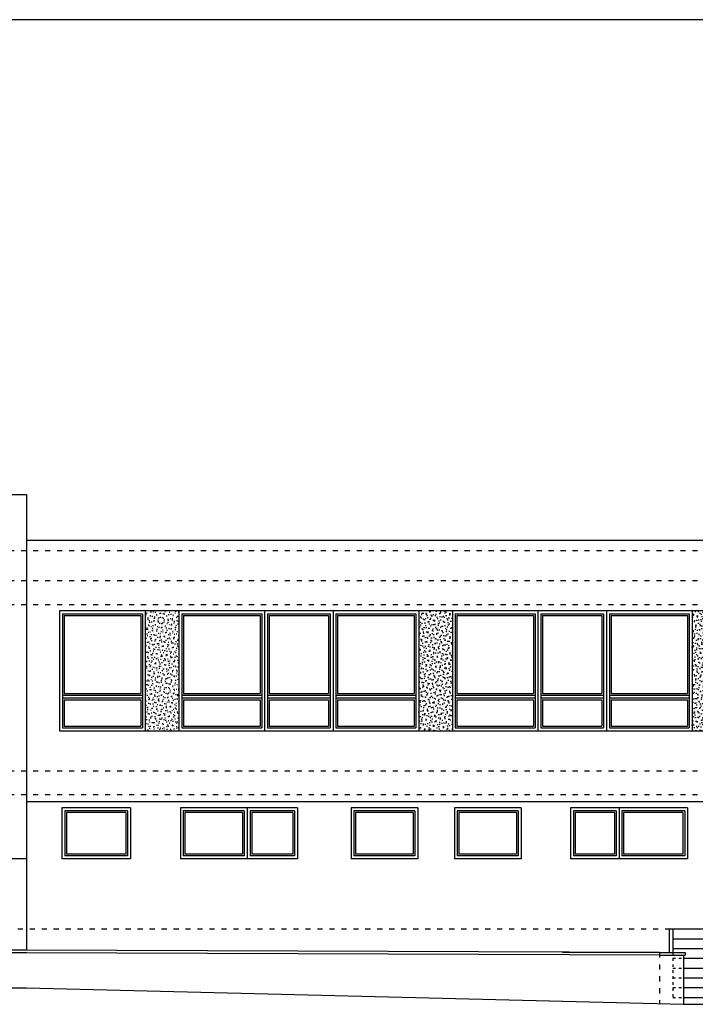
# Model space of a CAD drawing. Extents: x -196363 to 396902, y -489949 to -260582.
# Tile 8 of 256: x -4694 to 7142, y -417382 to -400137. Entities that reach past the tile are written whole.
import ezdxf

# ---------------------------------------------------------------- set-up
doc = ezdxf.new("R2010")
doc.units = 0
doc.header["$MEASUREMENT"] = 0
doc.linetypes.add('DASHED1', pattern=[1, 0.3, -0.4, 0.3])
for name, color, linetype in [('bourani', 15, 'Continuous'), ('legenda', 1, 'Continuous'), ('noszdiv', 1, 'Continuous')]:
    doc.layers.add(name, color=color, linetype=linetype)
doc.styles.add('SPIRITTXTSTYLE1', font='ROMAN')
doc.dimstyles.new('SPIRITSTYLE846', dxfattribs={"dimtxt": 250, "dimasz": 12.7, "dimexe": 350, "dimexo": 19004.154297, "dimgap": 100, "dimtad": 1, "dimdec": 3, "dimzin": 0, "dimdsep": 46, "dimlunit": 7, "dimtxsty": 'SPIRITTXTSTYLE1', "dimblk1": '_TICKMARKS846', "dimblk2": '_TICKMARKS846', "dimsah": 1, "dimcen": 0.09, "dimdle": 100, "dimclrd": 1, "dimclre": 1, "dimclrt": 1, "dimadec": 0, "dimazin": 0, "dimtfac": 1, "dimtdec": 4, "dimtofl": 0, "dimtmove": 1, "dimatfit": 0, "dimfxl": 0, "dimtolj": 1, "dimtzin": 0, "dimarcsym": 0})
pattern_1 = [(110.000005, (354055.41, -154742.8), (-74.588104, -27.147858), [-77.390625, 1.984375]), (144.999998, (354055.41, -154742.8), (-45.52763, -65.020195), [-77.390625, 1.984375]), (170.000007, (354055.41, -154742.8), (-13.783315, -78.169121), [-77.390625, 1.984375])]

# ---------------------------------------------------------------- blocks, each defined once
blk = doc.blocks.new('_TICKMARKS846')
at = {"color": 1, "linetype": 'Continuous'}
blk.add_line((-3, -3), (3, 3), dxfattribs=at)
blk = doc.blocks.new('*D1981')
at = {"color": 1, "linetype": 'Continuous', "ltscale": 600}
for p, q in [((-13023, -413707, 1724), (-12673, -413707, 1724)), ((-12673, -416162, 1724), (-12673, -413607, 1724)), ((-12323, -413707, 1724), (-12673, -413707, 1724)), ((-13023, -416062, 1724), (-12673, -416062, 1724)), ((-12323, -416062, 1724), (-12673, -416062, 1724))]:
    blk.add_line(p, q, dxfattribs=at)
at = {"color": 1, "linetype": 'Continuous', "ltscale": 600, "xscale": 12.69999980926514, "yscale": 12.69999980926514, "zscale": 12.69999980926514}
for p, rotation in [((-12673, -413707, 1724), 90.00000250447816), ((-12673, -416062, 1724), 270.0000006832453)]:
    blk.add_blockref('_TICKMARKS846', p, dxfattribs=dict(at, rotation=rotation))
at = {"color": 1, "linetype": 'Continuous', "ltscale": 300, "style": 'SPIRITTXTSTYLE1', "width": 1.5}
blk.add_text('2355', height=250, rotation=90, dxfattribs=at).set_placement((-12773, -415122, 1724))

msp = doc.modelspace()

# ---------------------------------------------------------------- hatches: boundary and pattern name
at = {"layer": 'bourani', "linetype": 'Continuous', "ltscale": 300}
h = msp.add_hatch(dxfattribs=at)
h.set_pattern_fill('Nasyp-2', color=15, scale=19.84375, angle=90.000002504, style=0, pattern_type=2)
h.set_pattern_definition(pattern_1)
h.paths.add_polyline_path([(-2494.06177, -412591.8125), (-1904.05737, -412591.8125), (-1904.05737, -410491.84375), (-2494.06177, -410491.84375)], flags=0)
h = msp.add_hatch(dxfattribs=at)
h.set_pattern_fill('Nasyp-2', color=15, scale=19.84375, angle=90.000002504, style=0, pattern_type=2)
h.set_pattern_definition(pattern_1)
h.paths.add_polyline_path([(2295.92188, -412591.8125), (2885.92627, -412591.8125), (2885.92627, -410491.84375), (2295.92188, -410491.84375)], flags=0)
h = msp.add_hatch(dxfattribs=at)
h.set_pattern_fill('Nasyp-2', color=15, scale=19.84375, angle=90.000002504, style=0, pattern_type=2)
h.set_pattern_definition(pattern_1)
h.paths.add_polyline_path([(7085.95508, -412591.8125), (7685.93066, -412591.8125), (7685.93066, -410491.84375), (7085.95508, -410491.84375)], flags=0)

# ---------------------------------------------------------------- linework, layer by layer
at = {"layer": 'bourani', "color": 15, "linetype": 'Continuous', "ltscale": 300}
for p, q in [((-4844.05762, -408451.8125, 4347.59961), (-4574.03418, -408451.8125, 4347.59961)), ((-4574.03418, -408451.8125, 4347.59961), (-4574.03418, -416431.8125, 4347.59961)), ((-4574.03418, -409251.8125, 4347.59961), (12230.94336, -409251.8125, 4347.59961)), ((12756.00879, -410491.84375, 4347.59961), (-3994.05078, -410491.84375, 4347.59961)), ((-3994.05078, -410491.84375, 4347.59961), (-3994.05078, -412591.8125, 4347.59961)), ((-3944.04443, -410541.84375, 4271.3999), (-3944.04443, -412541.8125, 4271.3999)), ((-3944.04443, -410541.84375, 4271.3999), (-2544.06787, -410541.84375, 4271.3999)), ((-3914.03076, -410571.8125, 4271.3999), (-3914.03076, -411936.84375, 4271.3999)), ((-3914.03076, -410571.8125, 4271.3999), (-2574.08154, -410571.8125, 4271.3999)), ((-2574.08154, -410571.8125, 4271.3999), (-2574.08154, -411936.84375, 4271.3999)), ((-2544.06787, -410541.84375, 4271.3999), (-2544.06787, -412541.8125, 4271.3999)), ((-2494.06177, -410491.84375, 4271.3999), (-2494.06177, -412591.8125, 4271.3999)), ((-1904.05737, -410491.84375, 4271.3999), (-1904.05737, -412591.8125, 4271.3999)), ((-1904.05737, -410491.84375, 4271.3999), (-1904.05737, -412591.8125, 4271.3999)), ((-1854.05115, -410541.84375, 4271.3999), (-1854.05115, -412541.8125, 4271.3999)), ((-1854.05115, -410541.84375, 4271.3999), (-454.07462, -410541.84375, 4271.3999)), ((-1824.08716, -410571.8125, 4271.3999), (-1824.08716, -411936.84375, 4271.3999)), ((-1824.08716, -410571.8125, 4271.3999), (-484.03867, -410571.8125, 4271.3999)), ((-484.03867, -410571.8125, 4271.3999), (-484.03867, -411936.84375, 4271.3999)), ((-454.07462, -410541.84375, 4271.3999), (-454.07462, -412541.8125, 4271.3999)), ((-404.06836, -410491.84375, 4271.3999), (-404.06836, -412591.8125, 4271.3999)), ((-354.0621, -410541.84375, 4271.3999), (-354.0621, -412541.8125, 4271.3999)), ((-354.0621, -410541.84375, 4271.3999), (745.92657, -410541.84375, 4271.3999)), ((-324.04843, -410571.8125, 4271.3999), (-324.04843, -411936.84375, 4271.3999)), ((-324.04843, -410571.8125, 4271.3999), (715.9129, -410571.8125, 4271.3999)), ((715.9129, -410571.8125, 4271.3999), (715.9129, -411936.84375, 4271.3999)), ((745.92657, -410541.84375, 4271.3999), (745.92657, -412541.8125, 4271.3999)), ((795.9328, -410491.84375, 4271.3999), (795.9328, -412591.8125, 4271.3999)), ((845.93909, -410541.84375, 4271.3999), (845.93909, -412541.8125, 4271.3999)), ((845.93909, -410541.84375, 4271.3999), (2245.96533, -410541.84375, 4271.3999)), ((875.95276, -410571.8125, 4271.3999), (875.95276, -411936.84375, 4271.3999)), ((875.95276, -410571.8125, 4271.3999), (2215.95166, -410571.8125, 4271.3999)), ((2215.95166, -410571.8125, 4271.3999), (2215.95166, -411936.84375, 4271.3999)), ((2245.96533, -410541.84375, 4271.3999), (2245.96533, -412541.8125, 4271.3999)), ((2295.92188, -410491.84375, 4271.3999), (2295.92188, -412591.8125, 4271.3999)), ((2885.92627, -410491.84375, 4271.3999), (2885.92627, -412591.8125, 4271.3999)), ((2885.92627, -410491.84375, 4271.3999), (2885.92627, -412591.8125, 4271.3999)), ((2935.93237, -410541.84375, 4271.3999), (2935.93237, -412541.8125, 4271.3999)), ((2935.93237, -410541.84375, 4271.3999), (4335.90918, -410541.84375, 4271.3999)), ((2965.94604, -410571.8125, 4271.3999), (2965.94604, -411936.84375, 4271.3999)), ((2965.94604, -410571.8125, 4271.3999), (4305.94482, -410571.8125, 4271.3999)), ((7085.95508, -410491.84375, 4271.3999), (3319.80981, -410491.84375, 4271.3999)), ((4305.94482, -410571.8125, 4271.3999), (4305.94482, -411936.84375, 4271.3999)), ((4335.90918, -410541.84375, 4271.3999), (4335.90918, -412541.8125, 4271.3999)), ((4385.91504, -410491.84375, 4271.3999), (4385.91504, -412591.8125, 4271.3999)), ((4435.92139, -410541.84375, 4271.3999), (4435.92139, -412541.8125, 4271.3999)), ((4435.92139, -410541.84375, 4271.3999), (5535.95996, -410541.84375, 4271.3999)), ((4465.93506, -410571.8125, 4271.3999), (4465.93506, -411936.84375, 4271.3999)), ((4465.93506, -410571.8125, 4271.3999), (5505.94629, -410571.8125, 4271.3999)), ((5505.94629, -410571.8125, 4271.3999), (5505.94629, -411936.84375, 4271.3999)), ((5535.95996, -410541.84375, 4271.3999), (5535.95996, -412541.8125, 4271.3999)), ((5585.96582, -410491.84375, 4271.3999), (5585.96582, -412591.8125, 4271.3999)), ((5635.92285, -410541.84375, 4271.3999), (5635.92285, -412541.8125, 4271.3999)), ((5635.92285, -410541.84375, 4271.3999), (7035.94873, -410541.84375, 4271.3999)), ((5665.93652, -410571.8125, 4271.3999), (5665.93652, -411936.84375, 4271.3999)), ((5665.93652, -410571.8125, 4271.3999), (7005.93506, -410571.8125, 4271.3999)), ((7005.93506, -410571.8125, 4271.3999), (7005.93506, -411936.84375, 4271.3999)), ((7035.94873, -410541.84375, 4271.3999), (7035.94873, -412541.8125, 4271.3999)), ((7085.95508, -410491.84375, 4271.3999), (7085.95508, -412591.8125, 4271.3999)), ((-3944.04443, -411966.8125, 4271.3999), (-2544.06787, -411966.8125, 4271.3999)), ((-3914.03076, -411936.84375, 4271.3999), (-2574.08154, -411936.84375, 4271.3999)), ((-1854.05115, -411966.8125, 4271.3999), (-454.07462, -411966.8125, 4271.3999)), ((-1824.08716, -411936.84375, 4271.3999), (-484.03867, -411936.84375, 4271.3999)), ((-354.0621, -411966.8125, 4271.3999), (745.92657, -411966.8125, 4271.3999)), ((-324.04843, -411936.84375, 4271.3999), (715.9129, -411936.84375, 4271.3999)), ((845.93909, -411966.8125, 4271.3999), (2245.96533, -411966.8125, 4271.3999)), ((875.95276, -411936.84375, 4271.3999), (2215.95166, -411936.84375, 4271.3999)), ((2935.93237, -411966.8125, 4271.3999), (4335.90918, -411966.8125, 4271.3999)), ((2965.94604, -411936.84375, 4271.3999), (4305.94482, -411936.84375, 4271.3999)), ((4435.92139, -411966.8125, 4271.3999), (5535.95996, -411966.8125, 4271.3999)), ((4465.93506, -411936.84375, 4271.3999), (5505.94629, -411936.84375, 4271.3999)), ((5635.92285, -411966.8125, 4271.3999), (7035.94873, -411966.8125, 4271.3999)), ((5665.93652, -411936.84375, 4271.3999), (7005.93506, -411936.84375, 4271.3999)), ((-3944.04443, -412016.8125, 4271.3999), (-2544.06787, -412016.8125, 4271.3999)), ((-3914.03076, -412046.8125, 4271.3999), (-3914.03076, -412511.8125, 4271.3999)), ((-3914.03076, -412046.8125, 4271.3999), (-2574.08154, -412046.8125, 4271.3999)), ((-2574.08154, -412046.8125, 4271.3999), (-2574.08154, -412511.8125, 4271.3999)), ((-1854.05115, -412016.8125, 4271.3999), (-454.07462, -412016.8125, 4271.3999)), ((-1824.08716, -412046.8125, 4271.3999), (-1824.08716, -412511.8125, 4271.3999)), ((-1824.08716, -412046.8125, 4271.3999), (-484.03867, -412046.8125, 4271.3999)), ((-484.03867, -412046.8125, 4271.3999), (-484.03867, -412511.8125, 4271.3999)), ((-354.0621, -412016.8125, 4271.3999), (745.92657, -412016.8125, 4271.3999)), ((-324.04843, -412046.8125, 4271.3999), (-324.04843, -412511.8125, 4271.3999)), ((-324.04843, -412046.8125, 4271.3999), (715.9129, -412046.8125, 4271.3999)), ((715.9129, -412046.8125, 4271.3999), (715.9129, -412511.8125, 4271.3999)), ((845.93909, -412016.8125, 4271.3999), (2245.96533, -412016.8125, 4271.3999)), ((875.95276, -412046.8125, 4271.3999), (875.95276, -412511.8125, 4271.3999)), ((875.95276, -412046.8125, 4271.3999), (2215.95166, -412046.8125, 4271.3999)), ((2215.95166, -412046.8125, 4271.3999), (2215.95166, -412511.8125, 4271.3999)), ((2935.93237, -412016.8125, 4271.3999), (4335.90918, -412016.8125, 4271.3999)), ((2965.94604, -412046.8125, 4271.3999), (2965.94604, -412511.8125, 4271.3999)), ((2965.94604, -412046.8125, 4271.3999), (4305.94482, -412046.8125, 4271.3999)), ((4305.94482, -412046.8125, 4271.3999), (4305.94482, -412511.8125, 4271.3999)), ((4435.92139, -412016.8125, 4271.3999), (5535.95996, -412016.8125, 4271.3999)), ((4465.93506, -412046.8125, 4271.3999), (4465.93506, -412511.8125, 4271.3999)), ((4465.93506, -412046.8125, 4271.3999), (5505.94629, -412046.8125, 4271.3999)), ((5505.94629, -412046.8125, 4271.3999), (5505.94629, -412511.8125, 4271.3999)), ((5635.92285, -412016.8125, 4271.3999), (7035.94873, -412016.8125, 4271.3999)), ((5665.93652, -412046.8125, 4271.3999), (5665.93652, -412511.8125, 4271.3999)), ((5665.93652, -412046.8125, 4271.3999), (7005.93506, -412046.8125, 4271.3999)), ((7005.93506, -412046.8125, 4271.3999), (7005.93506, -412511.8125, 4271.3999)), ((-3994.05078, -412591.8125, 4347.59961), (12756.00879, -412591.8125, 4347.59961)), ((-3944.04443, -412541.8125, 4271.3999), (-2544.06787, -412541.8125, 4271.3999)), ((-3914.03076, -412511.8125, 4271.3999), (-2574.08154, -412511.8125, 4271.3999)), ((-1854.05115, -412541.8125, 4271.3999), (-454.07462, -412541.8125, 4271.3999)), ((-1824.08716, -412511.8125, 4271.3999), (-484.03867, -412511.8125, 4271.3999)), ((-354.0621, -412541.8125, 4271.3999), (745.92657, -412541.8125, 4271.3999)), ((-324.04843, -412511.8125, 4271.3999), (715.9129, -412511.8125, 4271.3999)), ((845.93909, -412541.8125, 4271.3999), (2245.96533, -412541.8125, 4271.3999)), ((875.95276, -412511.8125, 4271.3999), (2215.95166, -412511.8125, 4271.3999)), ((2935.93237, -412541.8125, 4271.3999), (4335.90918, -412541.8125, 4271.3999)), ((2965.94604, -412511.8125, 4271.3999), (4305.94482, -412511.8125, 4271.3999)), ((4435.92139, -412541.8125, 4271.3999), (5535.95996, -412541.8125, 4271.3999)), ((4465.93506, -412511.8125, 4271.3999), (5505.94629, -412511.8125, 4271.3999)), ((5635.92285, -412541.8125, 4271.3999), (7035.94873, -412541.8125, 4271.3999)), ((5665.93652, -412511.8125, 4271.3999), (7005.93506, -412511.8125, 4271.3999)), ((-4574.03418, -413831.84375, 4347.59961), (14180.93945, -413831.84375, 4347.59961)), ((-3954.06567, -413941.8125, 4271.3999), (-3954.06567, -414831.8125, 4271.3999)), ((-2754.06445, -413941.8125, 4271.3999), (-3954.06567, -413941.8125, 4271.3999)), ((-2804.0708, -413991.8125, 4271.3999), (-3904.05933, -413991.8125, 4271.3999)), ((-3904.05933, -413991.8125, 4271.3999), (-3904.05933, -414781.8125, 4271.3999)), ((-2834.03467, -414021.8125, 4271.3999), (-3874.04565, -414021.8125, 4271.3999)), ((-3874.04565, -414021.8125, 4271.3999), (-3874.04565, -414751.8125, 4271.3999)), ((-2834.03467, -414021.8125, 4271.3999), (-2834.03467, -414751.8125, 4271.3999)), ((-2804.0708, -413991.8125, 4271.3999), (-2804.0708, -414781.8125, 4271.3999)), ((-2754.06445, -413941.8125, 4271.3999), (-2754.06445, -414831.8125, 4271.3999)), ((-1879.05432, -413941.8125, 4271.3999), (-1879.05432, -414831.8125, 4271.3999)), ((170.9043, -413941.8125, 4271.3999), (-1879.05432, -413941.8125, 4271.3999)), ((-1829.0481, -413991.8125, 4271.3999), (-1829.0481, -414781.8125, 4271.3999)), ((-759.07306, -413991.8125, 4271.3999), (-1829.0481, -413991.8125, 4271.3999)), ((-1799.08398, -414021.8125, 4271.3999), (-1799.08398, -414751.8125, 4271.3999)), ((-789.03711, -414021.8125, 4271.3999), (-1799.08398, -414021.8125, 4271.3999)), ((-789.03711, -414021.8125, 4271.3999), (-789.03711, -414751.8125, 4271.3999)), ((-759.07306, -413991.8125, 4271.3999), (-759.07306, -414781.8125, 4271.3999)), ((-709.06677, -413941.8125, 4271.3999), (-709.06677, -414831.8125, 4271.3999)), ((120.94765, -413991.8125, 4271.3999), (-659.06055, -413991.8125, 4271.3999)), ((-659.06055, -413991.8125, 4271.3999), (-659.06055, -414781.8125, 4271.3999)), ((90.93398, -414021.8125, 4271.3999), (-629.0965, -414021.8125, 4271.3999)), ((-629.0965, -414021.8125, 4271.3999), (-629.0965, -414751.8125, 4271.3999)), ((90.93398, -414021.8125, 4271.3999), (90.93398, -414751.8125, 4271.3999)), ((120.94765, -413991.8125, 4271.3999), (120.94765, -414781.8125, 4271.3999)), ((170.9043, -413941.8125, 4271.3999), (170.9043, -414831.8125, 4271.3999)), ((1110.95239, -413941.8125, 4271.3999), (1110.95239, -414831.8125, 4271.3999)), ((2280.93994, -413941.8125, 4271.3999), (1110.95239, -413941.8125, 4271.3999)), ((2230.93359, -413991.8125, 4271.3999), (1160.90894, -413991.8125, 4271.3999)), ((1160.90894, -413991.8125, 4271.3999), (1160.90894, -414781.8125, 4271.3999)), ((2200.91992, -414021.8125, 4271.3999), (1190.92261, -414021.8125, 4271.3999)), ((1190.92261, -414021.8125, 4271.3999), (1190.92261, -414751.8125, 4271.3999)), ((2200.91992, -414021.8125, 4271.3999), (2200.91992, -414751.8125, 4271.3999)), ((2230.93359, -413991.8125, 4271.3999), (2230.93359, -414781.8125, 4271.3999)), ((2280.93994, -413941.8125, 4271.3999), (2280.93994, -414831.8125, 4271.3999)), ((2920.95044, -413941.8125, 4271.3999), (2920.95044, -414831.8125, 4271.3999)), ((4090.93799, -413941.8125, 4271.3999), (2920.95044, -413941.8125, 4271.3999)), ((4040.93164, -413991.8125, 4271.3999), (2970.95654, -413991.8125, 4271.3999)), ((2970.95654, -413991.8125, 4271.3999), (2970.95654, -414781.8125, 4271.3999)), ((4010.91797, -414021.8125, 4271.3999), (3000.92065, -414021.8125, 4271.3999)), ((3000.92065, -414021.8125, 4271.3999), (3000.92065, -414751.8125, 4271.3999)), ((4010.91797, -414021.8125, 4271.3999), (4010.91797, -414751.8125, 4271.3999)), ((4040.93164, -413991.8125, 4271.3999), (4040.93164, -414781.8125, 4271.3999)), ((4090.93799, -413941.8125, 4271.3999), (4090.93799, -414831.8125, 4271.3999)), ((4955.92676, -413941.8125, 4271.3999), (4955.92676, -414831.8125, 4271.3999)), ((7005.93506, -413941.8125, 4271.3999), (4955.92676, -413941.8125, 4271.3999)), ((5005.93311, -413991.8125, 4271.3999), (5005.93311, -414781.8125, 4271.3999)), ((5755.92773, -413991.8125, 4271.3999), (5005.93311, -413991.8125, 4271.3999)), ((5035.94678, -414021.8125, 4271.3999), (5035.94678, -414751.8125, 4271.3999)), ((5725.96387, -414021.8125, 4271.3999), (5035.94678, -414021.8125, 4271.3999)), ((5725.96387, -414021.8125, 4271.3999), (5725.96387, -414751.8125, 4271.3999)), ((5755.92773, -413991.8125, 4271.3999), (5755.92773, -414781.8125, 4271.3999)), ((5805.93408, -413941.8125, 4271.3999), (5805.93408, -414831.8125, 4271.3999)), ((6955.92871, -413991.8125, 4271.3999), (5855.94043, -413991.8125, 4271.3999)), ((5855.94043, -413991.8125, 4271.3999), (5855.94043, -414781.8125, 4271.3999)), ((6925.91504, -414021.8125, 4271.3999), (5885.9541, -414021.8125, 4271.3999)), ((5885.9541, -414021.8125, 4271.3999), (5885.9541, -414751.8125, 4271.3999)), ((6925.91504, -414021.8125, 4271.3999), (6925.91504, -414751.8125, 4271.3999)), ((6955.92871, -413991.8125, 4271.3999), (6955.92871, -414781.8125, 4271.3999)), ((7005.93506, -413941.8125, 4271.3999), (7005.93506, -414831.8125, 4271.3999)), ((-4574.03418, -414831.8125, 4347.59961), (-4844.05762, -414831.8125, 4347.59961)), ((-2754.06445, -414831.8125, 4271.3999), (-3954.06567, -414831.8125, 4271.3999)), ((-2804.0708, -414781.8125, 4271.3999), (-3904.05933, -414781.8125, 4271.3999)), ((-2834.03467, -414751.8125, 4271.3999), (-3874.04565, -414751.8125, 4271.3999)), ((170.9043, -414831.8125, 4271.3999), (-1879.05432, -414831.8125, 4271.3999)), ((-759.07306, -414781.8125, 4271.3999), (-1829.0481, -414781.8125, 4271.3999)), ((-789.03711, -414751.8125, 4271.3999), (-1799.08398, -414751.8125, 4271.3999)), ((120.94765, -414781.8125, 4271.3999), (-659.06055, -414781.8125, 4271.3999)), ((90.93398, -414751.8125, 4271.3999), (-629.0965, -414751.8125, 4271.3999)), ((2280.93994, -414831.8125, 4271.3999), (1110.95239, -414831.8125, 4271.3999)), ((2230.93359, -414781.8125, 4271.3999), (1160.90894, -414781.8125, 4271.3999)), ((2200.91992, -414751.8125, 4271.3999), (1190.92261, -414751.8125, 4271.3999)), ((4090.93799, -414831.8125, 4271.3999), (2920.95044, -414831.8125, 4271.3999)), ((4040.93164, -414781.8125, 4271.3999), (2970.95654, -414781.8125, 4271.3999)), ((4010.91797, -414751.8125, 4271.3999), (3000.92065, -414751.8125, 4271.3999)), ((7005.93506, -414831.8125, 4271.3999), (4955.92676, -414831.8125, 4271.3999)), ((5755.92773, -414781.8125, 4271.3999), (5005.93311, -414781.8125, 4271.3999)), ((5725.96387, -414751.8125, 4271.3999), (5035.94678, -414751.8125, 4271.3999)), ((6955.92871, -414781.8125, 4271.3999), (5855.94043, -414781.8125, 4271.3999)), ((6925.91504, -414751.8125, 4271.3999), (5885.9541, -414751.8125, 4271.3999))]:
    msp.add_line(p, q, dxfattribs=at)
at = {"layer": 'bourani', "color": 15, "linetype": 'DASHED1', "ltscale": 300}
for p, q in [((-11389.07227, -409431.8125, 4347.59961), (14180.93945, -409431.8125, 4347.59961)), ((-11389.07227, -409961.8125, 4347.59961), (14180.93945, -409961.8125, 4347.59961)), ((-11389.07227, -410381.8125, 4347.59961), (14180.93945, -410381.8125, 4347.59961))]:
    msp.add_line(p, q, dxfattribs=at)
at = {"layer": 'legenda', "color": 1, "linetype": 'Continuous', "ltscale": 600}
msp.add_line((24359.34375, -400136.625, 5247.6001), (-17640.64648, -400136.625, 5247.6001), dxfattribs=at)
at = {"layer": 'noszdiv', "color": 1, "linetype": 'DASHED1', "ltscale": 300}
for p, q in [((-11389.07227, -413291.8125, 4347.59961), (14180.93945, -413291.8125, 4347.59961)), ((-11389.07227, -413706.78125, 4347.59961), (14180.93945, -413706.78125, 4347.59961)), ((-11239.05371, -416061.8125, 4347.59961), (6680.94434, -416061.8125, 4347.59961)), ((6515.94336, -416471.78125, 4347.59961), (6515.94336, -417381.84375, 4347.59961))]:
    msp.add_line(p, q, dxfattribs=at)
at = {"layer": 'noszdiv', "color": 1, "linetype": 'Continuous', "ltscale": 300}
for p, q in [((6680.94434, -416061.8125, 4347.59961), (14030.96973, -416061.8125, 4347.59961)), ((6680.94434, -416061.8125, 4347.59961), (6680.94434, -416471.78125, 4347.59961)), ((6750.94287, -416061.8125, 4347.59961), (6750.94287, -416471.78125, 4347.59961)), ((6750.94287, -416233.28125, 4347.59961), (7650.95605, -416233.28125, 4347.59961)), ((-4574.03418, -416431.8125, 4347.59961), (-4844.05762, -416431.8125, 4347.59961)), ((6515.94336, -416471.78125, 4347.59961), (-4574.03418, -416431.8125, 4347.59961)), ((6515.94336, -416471.78125, 4347.59961), (4812.55566, -416471.78125, 4347.59961)), ((6515.94336, -416471.78125, 4347.59961), (6965.9502, -416471.78125, 4347.59961)), ((6750.94287, -416404.625, 4347.59961), (7650.95605, -416404.625, 4347.59961)), ((6965.9502, -416471.78125, 4347.59961), (6965.9502, -416521.8125, 4347.59961)), ((-4574.03418, -416481.8125, 4347.59961), (-4844.05762, -416481.8125, 4347.59961)), ((6515.74512, -416521.8125, 4347.59961), (-4574.23242, -416481.8125, 4347.59961)), ((6515.94336, -416521.8125, 4347.59961), (6965.9502, -416521.8125, 4347.59961)), ((6935.93652, -416521.8125, 4347.59961), (6935.93652, -417381.84375, 4347.59961)), ((6935.93652, -416576.0625, 4347.59961), (7650.95605, -416576.0625, 4347.59961)), ((6935.93652, -416747.53125, 4347.59961), (7650.95605, -416747.53125, 4347.59961)), ((6935.93652, -416918.96875, 4347.59961), (7650.95605, -416918.96875, 4347.59961)), ((-6694.04102, -417091.8125, 4347.59961), (-4574.03418, -417091.8125, 4347.59961)), ((-4574.03418, -417091.8125, 4347.59961), (6935.93652, -417381.84375, 4347.59961)), ((6935.93652, -417090.3125, 4347.59961), (7650.95605, -417090.3125, 4347.59961)), ((6935.93652, -417261.78125, 4347.59961), (7650.95605, -417261.78125, 4347.59961)), ((6935.93652, -417381.84375, 4347.59961), (22159.66406, -417381.84375, 4347.59961))]:
    msp.add_line(p, q, dxfattribs=at)
at = {"layer": 'noszdiv', "color": 1, "linetype": 'DASHED1', "ltscale": 150}
for p, q in [((6750.94287, -416471.78125, 4347.59961), (6750.94287, -417261.78125, 4347.59961)), ((6750.94287, -416576.0625, 4347.59961), (6935.93652, -416576.0625, 4347.59961)), ((6750.94287, -416747.53125, 4347.59961), (6935.93652, -416747.53125, 4347.59961)), ((6750.94287, -416918.96875, 4347.59961), (6935.93652, -416918.96875, 4347.59961)), ((6750.94287, -417090.3125, 4347.59961), (6935.93652, -417090.3125, 4347.59961)), ((6750.94287, -417261.78125, 4347.59961), (6935.93652, -417261.78125, 4347.59961))]:
    msp.add_line(p, q, dxfattribs=at)

# ---------------------------------------------------------------- dimensions: what is measured, and where the dimension line sits
at = {"layer": 'legenda', "color": 1, "linetype": 'Continuous', "ltscale": 600}
dim = msp.add_linear_dim(base=(-12673.21094, -416061.8125, 1723.80005), p1=(6680.94434, -416061.8125, 1723.80005), p2=(6680.94434, -413706.78125, 1723.80005), angle=90.000002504, dimstyle='SPIRITSTYLE846', dxfattribs=at)
dim.commit()
dim.dimension.update_dxf_attribs({"geometry": '*D1981', "text_midpoint": (-12673.21094, -414884.28125, 1723.80005)})

doc.saveas('drawing.dxf')
